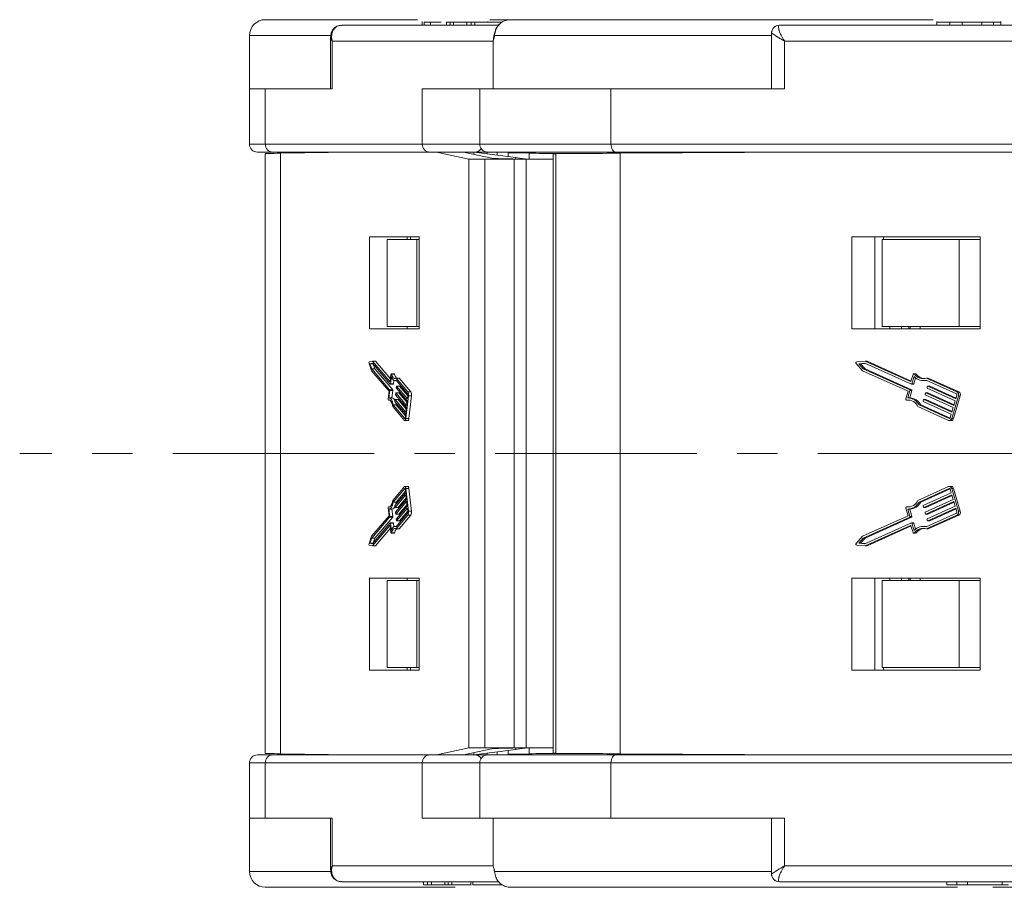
# Model space of a CAD drawing. Header units: millimetres. Extents: x 2517 to 3439, y -761 to -109.
# Tile 3 of 49: x 2806 to 2869, y -588 to -533. Entities that reach past the tile are written whole.
import ezdxf

# ---------------------------------------------------------------- set-up
doc = ezdxf.new("R2010")
doc.units = ezdxf.units.MM
doc.linetypes.add('CENTERX2', pattern=[20.32, 12.7, -2.54, 2.54, -2.54])

msp = doc.modelspace()

# ---------------------------------------------------------------- linework, layer by layer
at = {"color": 7, "linetype": 'Continuous', "lineweight": 15}
for p, q in [((2821.972, -533.421), (2831.553, -533.421)), ((2836.114, -533.421), (2837.394, -533.421)), ((2837.394, -533.421), (2837.389, -533.421)), ((2837.394, -533.421), (2864.039, -533.421)), ((2826.788, -533.771), (2836.668, -533.771)), ((2831.856, -533.546), (2831.856, -533.771)), ((2831.972, -533.571), (2831.972, -533.771)), ((2832.385, -533.571), (2832.385, -533.771)), ((2833.38, -533.571), (2833.38, -533.771)), ((2833.62, -533.571), (2833.38, -533.571)), ((2833.62, -533.571), (2833.62, -533.771)), ((2833.828, -533.571), (2833.62, -533.571)), ((2833.828, -533.571), (2833.828, -533.771)), ((2834.677, -533.571), (2833.828, -533.571)), ((2834.677, -533.571), (2834.677, -533.771)), ((2834.933, -533.571), (2834.677, -533.571)), ((2834.933, -533.571), (2834.933, -533.771)), ((2835.173, -533.571), (2834.933, -533.571)), ((2835.173, -533.571), (2835.173, -533.771)), ((2836.92, -533.571), (2835.173, -533.571)), ((2835.985, -533.571), (2835.985, -533.546)), ((2854.357, -533.771), (2854.365, -533.771)), ((2854.365, -533.771), (2881.313, -533.771)), ((2864.279, -533.546), (2864.279, -533.771)), ((2865.096, -533.571), (2865.096, -533.771)), ((2865.871, -533.571), (2865.871, -533.771)), ((2867.105, -533.571), (2867.105, -533.771)), ((2867.846, -533.571), (2867.846, -533.771)), ((2868.316, -533.771), (2868.316, -533.546)), ((2820.972, -534.421), (2820.972, -537.771)), ((2826.058, -534.421), (2820.972, -534.421)), ((2826.087, -534.511), (2826.087, -537.771)), ((2853.857, -534.421), (2836.406, -534.421)), ((2853.857, -534.271), (2853.857, -537.771)), ((2853.857, -534.271), (2853.867, -534.271)), ((2826.187, -534.771), (2826.187, -537.771)), ((2836.332, -534.771), (2826.187, -534.771)), ((2836.332, -534.771), (2836.332, -537.771)), ((2854.684, -534.771), (2854.684, -537.771)), ((2881.008, -534.771), (2854.684, -534.771)), ((2820.973, -537.771), (2820.972, -537.771)), ((2820.973, -537.771), (2820.973, -541.271)), ((2820.973, -537.771), (2821.972, -537.771)), ((2821.972, -537.771), (2826.187, -537.771)), ((2821.972, -537.771), (2821.972, -541.271)), ((2831.862, -541.271), (2831.862, -537.771)), ((2836.332, -537.771), (2831.862, -537.771)), ((2835.478, -537.771), (2835.478, -541.271)), ((2836.332, -537.771), (2843.749, -537.771)), ((2843.749, -537.771), (2854.684, -537.771)), ((2843.749, -537.771), (2843.749, -541.271)), ((2820.973, -541.271), (2821.972, -541.271)), ((2821.972, -541.271), (2831.862, -541.271)), ((2831.862, -541.271), (2835.478, -541.271)), ((2835.478, -541.271), (2843.749, -541.271)), ((2843.749, -541.271), (2869.411, -541.271)), ((2822.447, -541.771), (2821.473, -541.771)), ((2821.959, -541.869), (2821.959, -560.771)), ((2821.959, -541.869), (2821.959, -560.771)), ((2832.337, -541.771), (2822.447, -541.771)), ((2827.449, -541.771), (2822.923, -541.841)), ((2822.923, -560.771), (2822.923, -541.841)), ((2827.273, -541.774), (2827.285, -541.771)), ((2835.169, -541.771), (2832.337, -541.771)), ((2834.798, -542.221), (2832.755, -541.771)), ((2834.466, -541.771), (2836.128, -542.138)), ((2837.763, -542.115), (2835.103, -541.771)), ((2835.103, -541.771), (2835.103, -541.912)), ((2835.978, -541.771), (2835.169, -541.771)), ((2835.938, -541.879), (2835.938, -541.771)), ((2844.042, -541.771), (2835.978, -541.771)), ((2836.576, -541.962), (2836.576, -541.771)), ((2837.264, -542.051), (2837.264, -541.771)), ((2838.585, -541.841), (2837.264, -541.82)), ((2837.763, -542.115), (2837.763, -542.207)), ((2838.585, -542.221), (2838.585, -541.841)), ((2840.103, -541.871), (2840.103, -560.771)), ((2840.266, -541.869), (2840.266, -560.771)), ((2869.704, -541.771), (2844.042, -541.771)), ((2856.08, -541.771), (2844.337, -541.841)), ((2844.337, -560.771), (2844.337, -541.841)), ((2855.476, -541.775), (2855.519, -541.771)), ((2834.798, -560.771), (2834.798, -542.221)), ((2834.798, -542.221), (2835.794, -542.221)), ((2835.794, -542.221), (2835.794, -560.771)), ((2837.642, -542.221), (2835.794, -542.221)), ((2836.926, -542.191), (2837.558, -542.202)), ((2837.642, -560.771), (2837.642, -542.221)), ((2838.399, -542.221), (2837.642, -542.221)), ((2838.399, -542.221), (2838.399, -560.771)), ((2838.41, -542.221), (2838.399, -542.221)), ((2838.41, -542.221), (2838.41, -560.771)), ((2840.103, -542.221), (2838.41, -542.221)), ((2831.663, -547.121), (2828.541, -547.121)), ((2828.541, -547.121), (2828.541, -552.921)), ((2829.641, -552.771), (2829.641, -547.271)), ((2831.514, -547.271), (2829.641, -547.271)), ((2830.916, -547.271), (2830.916, -547.121)), ((2831.125, -547.271), (2831.125, -547.121)), ((2831.514, -552.771), (2831.514, -547.271)), ((2831.663, -547.271), (2831.514, -547.271)), ((2831.663, -552.921), (2831.663, -547.121)), ((2867.015, -547.121), (2858.915, -547.121)), ((2858.915, -547.121), (2858.915, -552.921)), ((2860.381, -552.921), (2860.381, -547.121)), ((2860.828, -552.771), (2860.828, -547.271)), ((2865.688, -547.271), (2860.828, -547.271)), ((2860.921, -547.271), (2860.921, -547.121)), ((2865.688, -552.771), (2865.688, -547.271)), ((2867.015, -547.271), (2865.688, -547.271)), ((2867.015, -552.921), (2867.015, -547.121)), ((2828.541, -552.921), (2831.663, -552.921)), ((2831.514, -552.771), (2829.641, -552.771)), ((2830.916, -552.921), (2830.916, -552.771)), ((2831.663, -552.771), (2831.514, -552.771)), ((2858.915, -552.921), (2867.015, -552.921)), ((2865.688, -552.771), (2860.828, -552.771)), ((2861.325, -552.921), (2861.325, -552.771)), ((2862.054, -552.921), (2862.054, -552.771)), ((2862.507, -552.921), (2862.507, -552.771)), ((2862.602, -552.921), (2862.602, -552.771)), ((2863.226, -552.771), (2863.226, -552.921)), ((2867.015, -552.771), (2865.688, -552.771)), ((2828.505, -555.1), (2828.656, -555.555)), ((2828.725, -554.955), (2828.517, -554.99)), ((2828.719, -555.084), (2828.566, -555.109)), ((2828.566, -555.109), (2828.678, -555.444)), ((2828.566, -555.109), (2828.74, -555.109)), ((2829.846, -556.404), (2828.719, -555.084)), ((2829.823, -556.24), (2828.725, -554.955)), ((2828.725, -554.955), (2828.915, -554.955)), ((2828.766, -555.14), (2828.868, -555.444)), ((2829.854, -556.055), (2828.915, -554.955)), ((2859.196, -555.1), (2859.59, -555.555)), ((2859.767, -554.955), (2859.228, -554.99)), ((2859.751, -555.084), (2859.355, -555.109)), ((2859.355, -555.109), (2859.645, -555.444)), ((2859.355, -555.109), (2859.472, -555.109)), ((2859.766, -555.091), (2859.472, -555.109)), ((2859.472, -555.109), (2859.762, -555.444)), ((2862.677, -556.404), (2859.751, -555.084)), ((2862.616, -556.24), (2859.767, -554.955)), ((2859.767, -554.955), (2859.884, -554.955)), ((2862.654, -556.205), (2859.884, -554.955)), ((2828.656, -555.555), (2829.764, -556.851)), ((2828.678, -555.444), (2829.805, -556.764)), ((2828.678, -555.444), (2828.868, -555.444)), ((2828.868, -555.444), (2829.995, -556.764)), ((2829.885, -555.787), (2829.836, -556.221)), ((2830.094, -555.745), (2829.904, -555.745)), ((2829.918, -555.765), (2830.108, -555.765)), ((2859.59, -555.555), (2862.463, -556.851)), ((2859.645, -555.444), (2862.571, -556.764)), ((2859.645, -555.444), (2859.762, -555.444)), ((2859.762, -555.444), (2862.688, -556.764)), ((2862.777, -555.787), (2862.649, -556.221)), ((2862.943, -555.745), (2862.826, -555.745)), ((2862.863, -555.765), (2862.98, -555.765)), ((2829.823, -556.24), (2829.83, -556.24)), ((2829.85, -556.406), (2830.04, -556.406)), ((2829.912, -555.921), (2829.859, -556.385)), ((2829.859, -556.385), (2830.049, -556.385)), ((2830.075, -556.163), (2830.049, -556.385)), ((2830.13, -556.177), (2830.233, -556.177)), ((2830.939, -557.002), (2830.208, -556.147)), ((2830.952, -556.883), (2830.21, -556.014)), ((2830.21, -556.014), (2830.4, -556.014)), ((2831.142, -556.883), (2830.4, -556.014)), ((2862.616, -556.24), (2862.633, -556.24)), ((2862.686, -556.406), (2862.804, -556.406)), ((2862.848, -555.921), (2862.711, -556.385)), ((2862.711, -556.385), (2862.828, -556.385)), ((2862.94, -556.006), (2862.828, -556.385)), ((2863.412, -556.177), (2863.529, -556.177)), ((2865.511, -557.002), (2863.615, -556.147)), ((2865.547, -556.883), (2863.62, -556.014)), ((2863.62, -556.014), (2863.738, -556.014)), ((2865.664, -556.883), (2863.738, -556.014)), ((2829.764, -556.851), (2829.711, -557.315)), ((2829.811, -556.805), (2829.759, -557.268)), ((2829.805, -556.764), (2829.995, -556.764)), ((2829.811, -556.805), (2830.001, -556.805)), ((2830.001, -556.805), (2829.949, -557.268)), ((2830.177, -557.029), (2830.184, -556.969)), ((2830.383, -556.948), (2830.193, -556.948)), ((2830.197, -556.95), (2830.875, -557.744)), ((2830.197, -556.95), (2830.387, -556.95)), ((2830.225, -556.609), (2830.232, -556.549)), ((2830.909, -557.444), (2830.231, -556.65)), ((2830.431, -556.528), (2830.241, -556.528)), ((2830.245, -556.53), (2830.923, -557.324)), ((2830.245, -556.53), (2830.435, -556.53)), ((2830.387, -556.95), (2830.898, -557.548)), ((2830.435, -556.53), (2830.945, -557.128)), ((2830.952, -556.883), (2831.142, -556.883)), ((2862.463, -556.851), (2862.325, -557.315)), ((2862.586, -556.805), (2862.449, -557.268)), ((2862.704, -556.805), (2862.566, -557.268)), ((2862.571, -556.764), (2862.688, -556.764)), ((2862.586, -556.805), (2862.704, -556.805)), ((2863.535, -557.029), (2863.553, -556.969)), ((2863.695, -556.948), (2863.577, -556.948)), ((2863.586, -556.95), (2865.347, -557.744)), ((2863.586, -556.95), (2863.703, -556.95)), ((2863.659, -556.609), (2863.677, -556.549)), ((2865.435, -557.444), (2863.675, -556.65)), ((2863.819, -556.528), (2863.701, -556.528)), ((2863.703, -556.95), (2865.36, -557.697)), ((2863.71, -556.53), (2865.471, -557.324)), ((2863.71, -556.53), (2863.828, -556.53)), ((2863.828, -556.53), (2865.485, -557.278)), ((2865.547, -556.883), (2865.664, -556.883)), ((2829.73, -557.4), (2829.789, -557.4)), ((2829.731, -557.4), (2829.788, -557.4)), ((2829.759, -557.268), (2829.949, -557.268)), ((2830.129, -557.449), (2830.136, -557.389)), ((2830.814, -558.284), (2830.135, -557.489)), ((2830.335, -557.368), (2830.145, -557.368)), ((2830.149, -557.37), (2830.827, -558.164)), ((2830.149, -557.37), (2830.339, -557.37)), ((2830.862, -557.864), (2830.183, -557.07)), ((2830.339, -557.37), (2830.85, -557.967)), ((2830.824, -558.567), (2830.988, -557.128)), ((2830.875, -557.744), (2830.909, -557.444)), ((2830.923, -557.324), (2830.95, -557.084)), ((2830.988, -557.128), (2831.178, -557.128)), ((2831.014, -558.567), (2831.178, -557.128)), ((2862.374, -557.4), (2862.491, -557.4)), ((2862.379, -557.4), (2862.496, -557.4)), ((2862.449, -557.268), (2862.566, -557.268)), ((2862.491, -557.4), (2862.496, -557.4)), ((2863.411, -557.449), (2863.429, -557.389)), ((2865.187, -558.284), (2863.426, -557.489)), ((2863.57, -557.368), (2863.453, -557.368)), ((2863.462, -557.37), (2865.222, -558.164)), ((2863.462, -557.37), (2863.579, -557.37)), ((2865.311, -557.864), (2863.551, -557.07)), ((2863.579, -557.37), (2865.236, -558.117)), ((2865.213, -558.567), (2865.639, -557.128)), ((2865.33, -558.567), (2865.756, -557.128)), ((2865.347, -557.744), (2865.435, -557.444)), ((2865.471, -557.324), (2865.542, -557.084)), ((2865.639, -557.128), (2865.756, -557.128)), ((2830.005, -557.813), (2830.747, -558.681)), ((2830.03, -557.706), (2830.761, -558.562)), ((2830.03, -557.706), (2830.22, -557.706)), ((2830.22, -557.706), (2830.802, -558.387)), ((2830.786, -558.523), (2830.814, -558.284)), ((2830.827, -558.164), (2830.862, -557.864)), ((2863.088, -557.813), (2865.014, -558.681)), ((2863.154, -557.706), (2865.05, -558.562)), ((2863.154, -557.706), (2863.271, -557.706)), ((2863.271, -557.706), (2865.111, -558.536)), ((2865.116, -558.523), (2865.187, -558.284)), ((2865.222, -558.164), (2865.311, -557.864)), ((2830.761, -558.562), (2830.774, -558.562)), ((2830.768, -558.693), (2830.958, -558.693)), ((2830.824, -558.567), (2831.014, -558.567)), ((2865.05, -558.562), (2865.085, -558.562)), ((2865.067, -558.693), (2865.185, -558.693)), ((2865.213, -558.567), (2865.33, -558.567)), ((2821.959, -560.771), (2821.959, -579.674)), ((2821.959, -560.771), (2821.959, -579.674)), ((2822.923, -579.701), (2822.923, -560.771)), ((2834.798, -579.321), (2834.798, -560.771)), ((2835.794, -560.771), (2835.794, -579.321)), ((2837.642, -579.321), (2837.642, -560.771)), ((2838.399, -560.771), (2838.399, -579.321)), ((2838.41, -560.771), (2838.41, -579.321)), ((2840.103, -560.771), (2840.103, -579.672)), ((2840.266, -560.771), (2840.266, -579.674)), ((2844.337, -579.701), (2844.337, -560.771)), ((2830.747, -562.861), (2830.005, -563.73)), ((2830.761, -562.981), (2830.03, -563.837)), ((2830.802, -563.156), (2830.22, -563.837)), ((2830.761, -562.981), (2830.774, -562.981)), ((2830.958, -562.85), (2830.768, -562.85)), ((2830.814, -563.259), (2830.786, -563.019)), ((2830.988, -564.415), (2830.824, -562.976)), ((2830.824, -562.976), (2831.014, -562.976)), ((2831.178, -564.415), (2831.014, -562.976)), ((2865.014, -562.861), (2863.088, -563.73)), ((2865.05, -562.981), (2863.154, -563.837)), ((2865.111, -563.007), (2863.271, -563.837)), ((2865.05, -562.981), (2865.085, -562.981)), ((2865.185, -562.85), (2865.067, -562.85)), ((2865.187, -563.259), (2865.116, -563.019)), ((2865.639, -564.415), (2865.213, -562.976)), ((2865.213, -562.976), (2865.33, -562.976)), ((2865.756, -564.415), (2865.33, -562.976)), ((2830.03, -563.837), (2830.22, -563.837)), ((2830.135, -564.053), (2830.814, -563.259)), ((2830.827, -563.379), (2830.149, -564.173)), ((2830.183, -564.473), (2830.862, -563.679)), ((2830.875, -563.799), (2830.197, -564.593)), ((2830.85, -563.575), (2830.339, -564.173)), ((2830.862, -563.679), (2830.827, -563.379)), ((2830.909, -564.099), (2830.875, -563.799)), ((2863.154, -563.837), (2863.271, -563.837)), ((2863.426, -564.053), (2865.187, -563.259)), ((2865.222, -563.379), (2863.462, -564.173)), ((2863.551, -564.473), (2865.311, -563.679)), ((2865.236, -563.426), (2863.579, -564.173)), ((2865.347, -563.799), (2863.586, -564.593)), ((2865.36, -563.846), (2863.703, -564.593)), ((2865.311, -563.679), (2865.222, -563.379)), ((2865.435, -564.099), (2865.347, -563.799)), ((2829.711, -564.228), (2829.764, -564.692)), ((2829.789, -564.142), (2829.73, -564.142)), ((2829.731, -564.143), (2829.788, -564.143)), ((2829.759, -564.275), (2829.811, -564.738)), ((2829.759, -564.275), (2829.949, -564.275)), ((2829.949, -564.275), (2830.001, -564.738)), ((2830.136, -564.154), (2830.129, -564.094)), ((2830.145, -564.175), (2830.335, -564.175)), ((2830.149, -564.173), (2830.339, -564.173)), ((2830.231, -564.893), (2830.909, -564.099)), ((2830.923, -564.219), (2830.245, -565.013)), ((2830.898, -563.995), (2830.387, -564.593)), ((2830.945, -564.415), (2830.435, -565.013)), ((2830.95, -564.458), (2830.923, -564.219)), ((2830.988, -564.415), (2831.178, -564.415)), ((2862.325, -564.228), (2862.463, -564.692)), ((2862.491, -564.142), (2862.374, -564.142)), ((2862.379, -564.143), (2862.496, -564.143)), ((2862.449, -564.275), (2862.586, -564.738)), ((2862.449, -564.275), (2862.566, -564.275)), ((2862.496, -564.143), (2862.491, -564.142)), ((2862.566, -564.275), (2862.704, -564.738)), ((2863.429, -564.154), (2863.411, -564.094)), ((2863.453, -564.175), (2863.57, -564.175)), ((2863.462, -564.173), (2863.579, -564.173)), ((2863.675, -564.893), (2865.435, -564.099)), ((2865.471, -564.219), (2863.71, -565.013)), ((2865.485, -564.265), (2863.828, -565.013)), ((2865.542, -564.458), (2865.471, -564.219)), ((2865.639, -564.415), (2865.756, -564.415)), ((2829.764, -564.692), (2828.656, -565.988)), ((2829.805, -564.779), (2828.678, -566.099)), ((2829.995, -564.779), (2828.868, -566.099)), ((2829.805, -564.779), (2829.995, -564.779)), ((2829.811, -564.738), (2830.001, -564.738)), ((2830.184, -564.574), (2830.177, -564.514)), ((2830.193, -564.595), (2830.383, -564.595)), ((2830.197, -564.593), (2830.387, -564.593)), ((2830.208, -565.396), (2830.939, -564.54)), ((2830.21, -565.529), (2830.952, -564.66)), ((2830.232, -564.994), (2830.225, -564.934)), ((2830.241, -565.015), (2830.431, -565.015)), ((2830.245, -565.013), (2830.435, -565.013)), ((2830.4, -565.529), (2831.142, -564.66)), ((2830.952, -564.66), (2831.142, -564.66)), ((2862.463, -564.692), (2859.59, -565.988)), ((2862.571, -564.779), (2859.645, -566.099)), ((2862.688, -564.779), (2859.762, -566.099)), ((2862.571, -564.779), (2862.688, -564.779)), ((2862.586, -564.738), (2862.704, -564.738)), ((2863.553, -564.574), (2863.535, -564.514)), ((2863.577, -564.595), (2863.695, -564.595)), ((2863.586, -564.593), (2863.703, -564.593)), ((2863.615, -565.396), (2865.511, -564.54)), ((2863.62, -565.529), (2865.547, -564.66)), ((2863.677, -564.994), (2863.659, -564.934)), ((2863.701, -565.015), (2863.819, -565.015)), ((2863.71, -565.013), (2863.828, -565.013)), ((2863.738, -565.529), (2865.664, -564.66)), ((2865.547, -564.66), (2865.664, -564.66)), ((2828.719, -566.459), (2829.846, -565.139)), ((2828.725, -566.588), (2829.823, -565.303)), ((2828.915, -566.588), (2829.854, -565.488)), ((2829.823, -565.303), (2829.83, -565.303)), ((2829.836, -565.322), (2829.885, -565.756)), ((2830.04, -565.137), (2829.85, -565.137)), ((2829.859, -565.158), (2829.912, -565.621)), ((2829.859, -565.158), (2830.049, -565.158)), ((2830.049, -565.158), (2830.075, -565.38)), ((2830.233, -565.366), (2830.13, -565.366)), ((2830.21, -565.529), (2830.4, -565.529)), ((2859.751, -566.459), (2862.677, -565.139)), ((2859.767, -566.588), (2862.616, -565.303)), ((2859.884, -566.588), (2862.654, -565.338)), ((2862.616, -565.303), (2862.633, -565.303)), ((2862.649, -565.322), (2862.777, -565.756)), ((2862.804, -565.137), (2862.686, -565.137)), ((2862.711, -565.158), (2862.848, -565.621)), ((2862.711, -565.158), (2862.828, -565.158)), ((2862.828, -565.158), (2862.94, -565.537)), ((2863.529, -565.366), (2863.412, -565.366)), ((2863.62, -565.529), (2863.738, -565.529)), ((2828.656, -565.988), (2828.505, -566.443)), ((2828.678, -566.099), (2828.566, -566.434)), ((2828.678, -566.099), (2828.868, -566.099)), ((2828.868, -566.099), (2828.766, -566.403)), ((2829.904, -565.797), (2830.094, -565.797)), ((2829.918, -565.778), (2830.108, -565.778)), ((2859.59, -565.988), (2859.196, -566.443)), ((2859.645, -566.099), (2859.355, -566.434)), ((2859.762, -566.099), (2859.472, -566.434)), ((2859.645, -566.099), (2859.762, -566.099)), ((2862.826, -565.797), (2862.943, -565.797)), ((2862.863, -565.778), (2862.98, -565.778)), ((2828.517, -566.553), (2828.725, -566.588)), ((2828.566, -566.434), (2828.719, -566.459)), ((2828.566, -566.434), (2828.74, -566.434)), ((2828.725, -566.588), (2828.915, -566.588)), ((2859.228, -566.553), (2859.767, -566.588)), ((2859.355, -566.434), (2859.751, -566.459)), ((2859.355, -566.434), (2859.472, -566.434)), ((2859.472, -566.434), (2859.766, -566.452)), ((2859.767, -566.588), (2859.884, -566.588)), ((2828.541, -568.621), (2828.541, -574.421)), ((2831.663, -568.621), (2828.541, -568.621)), ((2829.641, -568.771), (2829.641, -574.271)), ((2831.514, -568.771), (2829.641, -568.771)), ((2830.916, -568.771), (2830.916, -568.621)), ((2831.514, -568.771), (2831.514, -574.271)), ((2831.663, -568.771), (2831.514, -568.771)), ((2831.663, -574.421), (2831.663, -568.621)), ((2858.915, -568.621), (2858.915, -574.421)), ((2867.015, -568.621), (2858.915, -568.621)), ((2860.381, -574.421), (2860.381, -568.621)), ((2860.828, -568.771), (2860.828, -574.271)), ((2865.688, -568.771), (2860.828, -568.771)), ((2861.325, -568.771), (2861.325, -568.621)), ((2862.054, -568.771), (2862.054, -568.621)), ((2862.507, -568.771), (2862.507, -568.621)), ((2862.602, -568.771), (2862.602, -568.621)), ((2863.226, -568.621), (2863.226, -568.771)), ((2865.688, -568.771), (2865.688, -574.271)), ((2867.015, -568.771), (2865.688, -568.771)), ((2867.015, -574.421), (2867.015, -568.621)), ((2831.514, -574.271), (2829.641, -574.271)), ((2830.916, -574.421), (2830.916, -574.271)), ((2831.125, -574.271), (2831.125, -574.421)), ((2831.663, -574.271), (2831.514, -574.271)), ((2865.688, -574.271), (2860.828, -574.271)), ((2860.921, -574.271), (2860.921, -574.421)), ((2867.015, -574.271), (2865.688, -574.271)), ((2828.541, -574.421), (2831.663, -574.421)), ((2858.915, -574.421), (2867.015, -574.421)), ((2832.755, -579.771), (2834.798, -579.321)), ((2835.794, -579.321), (2834.798, -579.321)), ((2835.794, -579.321), (2837.642, -579.321)), ((2837.558, -579.34), (2836.926, -579.352)), ((2837.642, -579.321), (2838.399, -579.321)), ((2837.763, -579.428), (2837.763, -579.336)), ((2838.399, -579.321), (2838.41, -579.321)), ((2838.41, -579.321), (2840.103, -579.321)), ((2838.585, -579.701), (2838.585, -579.321)), ((2822.447, -579.771), (2821.473, -579.771)), ((2832.337, -579.771), (2822.447, -579.771)), ((2822.923, -579.701), (2827.449, -579.771)), ((2827.285, -579.771), (2827.273, -579.769)), ((2835.169, -579.771), (2832.337, -579.771)), ((2836.128, -579.405), (2834.466, -579.771)), ((2835.103, -579.771), (2837.763, -579.428)), ((2835.103, -579.631), (2835.103, -579.771)), ((2835.938, -579.771), (2835.169, -579.771)), ((2835.938, -579.664), (2835.938, -579.771)), ((2844.042, -579.771), (2835.978, -579.771)), ((2836.576, -579.771), (2836.576, -579.581)), ((2837.264, -579.771), (2837.264, -579.492)), ((2837.264, -579.722), (2838.585, -579.701)), ((2869.704, -579.771), (2844.042, -579.771)), ((2844.337, -579.701), (2856.08, -579.771)), ((2855.519, -579.771), (2855.476, -579.768)), ((2820.973, -580.271), (2820.973, -583.771)), ((2820.973, -580.271), (2821.972, -580.271)), ((2821.972, -580.271), (2831.862, -580.271)), ((2821.972, -583.771), (2821.972, -580.271)), ((2831.862, -580.271), (2831.862, -583.771)), ((2831.862, -580.271), (2835.478, -580.271)), ((2835.478, -580.271), (2835.478, -583.771)), ((2835.478, -580.271), (2843.749, -580.271)), ((2843.749, -580.271), (2869.411, -580.271)), ((2843.749, -583.771), (2843.749, -580.271)), ((2820.972, -583.771), (2820.972, -587.121)), ((2820.973, -583.771), (2820.972, -583.771)), ((2820.973, -583.771), (2821.972, -583.771)), ((2821.972, -583.771), (2826.187, -583.771)), ((2826.087, -583.771), (2826.087, -587.028)), ((2826.187, -586.771), (2826.187, -583.771)), ((2836.332, -583.771), (2831.862, -583.771)), ((2836.332, -586.771), (2836.332, -583.771)), ((2839.254, -583.771), (2836.332, -583.771)), ((2839.254, -583.771), (2843.749, -583.771)), ((2843.749, -583.771), (2854.684, -583.771)), ((2853.857, -583.771), (2853.857, -587.271)), ((2854.684, -586.771), (2854.684, -583.771)), ((2836.332, -586.771), (2826.187, -586.771)), ((2881.008, -586.771), (2854.684, -586.771)), ((2826.06, -587.121), (2820.972, -587.121)), ((2853.857, -587.121), (2836.406, -587.121)), ((2853.857, -587.271), (2853.867, -587.271)), ((2826.788, -587.771), (2836.686, -587.771)), ((2831.939, -587.971), (2831.939, -587.771)), ((2831.939, -587.971), (2832.18, -587.971)), ((2832.18, -587.971), (2832.18, -587.771)), ((2832.18, -587.971), (2832.436, -587.971)), ((2832.436, -587.971), (2832.436, -587.771)), ((2832.436, -587.971), (2833.284, -587.971)), ((2833.284, -587.971), (2833.284, -587.771)), ((2833.284, -587.971), (2833.492, -587.971)), ((2833.492, -587.971), (2833.492, -587.771)), ((2833.492, -587.971), (2833.732, -587.971)), ((2833.732, -587.971), (2833.732, -587.771)), ((2833.732, -587.971), (2834.867, -587.971)), ((2834.922, -587.771), (2834.922, -587.996)), ((2835.043, -587.971), (2835.043, -587.771)), ((2835.709, -587.996), (2835.709, -587.971)), ((2854.357, -587.771), (2854.365, -587.771)), ((2854.365, -587.771), (2881.312, -587.771)), ((2864.914, -587.971), (2864.914, -587.771)), ((2864.914, -587.971), (2865.537, -587.971)), ((2865.537, -587.971), (2865.537, -587.771)), ((2865.537, -587.971), (2866.202, -587.971)), ((2866.202, -587.971), (2866.202, -587.771)), ((2866.202, -587.971), (2868.403, -587.971)), ((2867.441, -587.996), (2867.441, -587.971)), ((2868.403, -587.971), (2868.403, -587.771)), ((2868.403, -587.971), (2868.794, -587.971)), ((2821.972, -588.121), (2833.939, -588.121)), ((2837.394, -588.121), (2837.389, -588.121)), ((2837.394, -588.121), (2865.58, -588.121)), ((2858.966, -588.121), (2858.961, -588.121)), ((2866.102, -588.121), (2866.099, -588.121)), ((2867.815, -588.121), (2872.118, -588.121))]:
    msp.add_line(p, q, dxfattribs=at)
at = {"color": 1, "linetype": 'CENTERX2', "lineweight": 13}
msp.add_line((3357.158, -560.771), (2806.496, -560.771), dxfattribs=at)
at = {"color": 7, "linetype": 'Continuous', "lineweight": 15, "flags": 128}
for points in [[(2844.042, -541.771), (2843.985, -541.762), (2843.93, -541.733), (2843.879, -541.687), (2843.835, -541.625), (2843.798, -541.549), (2843.771, -541.463), (2843.754, -541.369), (2843.749, -541.271)], [(2829.918, -555.765), (2829.914, -555.755), (2829.909, -555.748), (2829.904, -555.745), (2829.9, -555.747), (2829.895, -555.752), (2829.891, -555.761), (2829.887, -555.773), (2829.885, -555.787)], [(2830.21, -556.014), (2830.171, -556.04), (2830.132, -556.049), (2830.092, -556.042), (2830.053, -556.017), (2830.016, -555.977), (2829.98, -555.92), (2829.947, -555.849), (2829.918, -555.765)], [(2830.108, -555.765), (2830.104, -555.755), (2830.099, -555.748), (2830.095, -555.745), (2830.094, -555.745)], [(2829.836, -556.221), (2829.835, -556.227), (2829.833, -556.232), (2829.832, -556.236), (2829.83, -556.239), (2829.829, -556.241), (2829.827, -556.242), (2829.825, -556.242), (2829.823, -556.24)], [(2829.859, -556.385), (2829.858, -556.391), (2829.857, -556.396), (2829.856, -556.4), (2829.854, -556.403), (2829.852, -556.405), (2829.85, -556.406), (2829.848, -556.406), (2829.846, -556.404)], [(2830.208, -556.147), (2830.169, -556.169), (2830.13, -556.177), (2830.09, -556.17), (2830.052, -556.148), (2830.014, -556.111), (2829.978, -556.061), (2829.944, -555.997), (2829.912, -555.921)], [(2830.049, -556.385), (2830.048, -556.391), (2830.047, -556.396), (2830.046, -556.4), (2830.044, -556.403), (2830.042, -556.405), (2830.04, -556.406), (2830.04, -556.406)], [(2830.184, -556.969), (2830.185, -556.963), (2830.186, -556.958), (2830.187, -556.954), (2830.189, -556.951), (2830.191, -556.949), (2830.193, -556.948), (2830.195, -556.948), (2830.197, -556.95)], [(2830.232, -556.549), (2830.233, -556.543), (2830.234, -556.538), (2830.235, -556.534), (2830.237, -556.531), (2830.239, -556.529), (2830.241, -556.528), (2830.243, -556.529), (2830.245, -556.53)], [(2830.383, -556.948), (2830.385, -556.948), (2830.387, -556.95)], [(2830.431, -556.528), (2830.433, -556.529), (2830.435, -556.53)], [(2863.695, -556.948), (2863.698, -556.948), (2863.703, -556.95)], [(2863.819, -556.528), (2863.823, -556.529), (2863.828, -556.53)], [(2829.711, -557.315), (2829.71, -557.33), (2829.71, -557.346), (2829.711, -557.362), (2829.714, -557.376), (2829.717, -557.387), (2829.722, -557.395), (2829.726, -557.4), (2829.731, -557.4)], [(2829.731, -557.4), (2829.771, -557.397), (2829.81, -557.41), (2829.849, -557.44), (2829.886, -557.486), (2829.92, -557.548), (2829.952, -557.624), (2829.98, -557.713), (2830.005, -557.813)], [(2829.759, -557.268), (2829.798, -557.275), (2829.837, -557.297), (2829.874, -557.333), (2829.911, -557.383), (2829.945, -557.447), (2829.976, -557.522), (2830.005, -557.609), (2830.03, -557.706)], [(2830.136, -557.389), (2830.137, -557.383), (2830.138, -557.378), (2830.14, -557.374), (2830.141, -557.371), (2830.143, -557.369), (2830.145, -557.368), (2830.147, -557.368), (2830.149, -557.37)], [(2830.169, -557.529), (2830.195, -557.609), (2830.22, -557.706)], [(2830.335, -557.368), (2830.337, -557.368), (2830.339, -557.37)], [(2863.57, -557.368), (2863.574, -557.368), (2863.579, -557.37)], [(2830.747, -558.681), (2830.758, -558.691), (2830.77, -558.693), (2830.782, -558.688), (2830.793, -558.675), (2830.803, -558.656), (2830.812, -558.631), (2830.819, -558.601), (2830.824, -558.567)], [(2830.761, -558.562), (2830.765, -558.565), (2830.768, -558.565), (2830.772, -558.564), (2830.776, -558.559), (2830.779, -558.553), (2830.782, -558.545), (2830.785, -558.535), (2830.786, -558.523)], [(2830.958, -558.693), (2830.96, -558.693), (2830.972, -558.688), (2830.983, -558.675), (2830.993, -558.656), (2831.002, -558.631), (2831.009, -558.601), (2831.014, -558.567)], [(2830.824, -562.976), (2830.819, -562.942), (2830.812, -562.912), (2830.803, -562.887), (2830.793, -562.868), (2830.782, -562.855), (2830.77, -562.85), (2830.758, -562.852), (2830.747, -562.861)], [(2830.786, -563.019), (2830.785, -563.008), (2830.782, -562.998), (2830.779, -562.99), (2830.776, -562.983), (2830.772, -562.979), (2830.768, -562.977), (2830.765, -562.978), (2830.761, -562.981)], [(2831.014, -562.976), (2831.009, -562.942), (2831.002, -562.912), (2830.993, -562.887), (2830.983, -562.868), (2830.972, -562.855), (2830.96, -562.85), (2830.958, -562.85)], [(2830.005, -563.73), (2829.98, -563.83), (2829.952, -563.919), (2829.92, -563.995), (2829.886, -564.056), (2829.849, -564.103), (2829.81, -564.133), (2829.771, -564.146), (2829.731, -564.143)], [(2830.03, -563.837), (2830.005, -563.934), (2829.976, -564.021), (2829.945, -564.096), (2829.911, -564.16), (2829.874, -564.21), (2829.837, -564.246), (2829.798, -564.268), (2829.759, -564.275)], [(2830.22, -563.837), (2830.195, -563.934), (2830.169, -564.014)], [(2829.731, -564.143), (2829.726, -564.143), (2829.722, -564.148), (2829.717, -564.156), (2829.714, -564.167), (2829.711, -564.181), (2829.71, -564.196), (2829.71, -564.212), (2829.711, -564.228)], [(2830.149, -564.173), (2830.147, -564.175), (2830.145, -564.175), (2830.143, -564.174), (2830.141, -564.172), (2830.14, -564.169), (2830.138, -564.165), (2830.137, -564.16), (2830.136, -564.154)], [(2830.339, -564.173), (2830.337, -564.175), (2830.335, -564.175)], [(2863.579, -564.173), (2863.574, -564.175), (2863.57, -564.175)], [(2830.197, -564.593), (2830.195, -564.595), (2830.193, -564.595), (2830.191, -564.594), (2830.189, -564.592), (2830.187, -564.589), (2830.186, -564.585), (2830.185, -564.58), (2830.184, -564.574)], [(2830.245, -565.013), (2830.243, -565.014), (2830.241, -565.015), (2830.239, -565.014), (2830.237, -565.012), (2830.235, -565.009), (2830.234, -565.004), (2830.233, -564.999), (2830.232, -564.994)], [(2830.387, -564.593), (2830.385, -564.595), (2830.383, -564.595)], [(2830.435, -565.013), (2830.433, -565.014), (2830.431, -565.015)], [(2863.703, -564.593), (2863.698, -564.595), (2863.695, -564.595)], [(2863.828, -565.013), (2863.823, -565.014), (2863.819, -565.015)], [(2829.823, -565.303), (2829.825, -565.301), (2829.827, -565.301), (2829.829, -565.302), (2829.83, -565.304), (2829.832, -565.307), (2829.833, -565.311), (2829.835, -565.316), (2829.836, -565.322)], [(2829.846, -565.139), (2829.848, -565.137), (2829.85, -565.137), (2829.852, -565.138), (2829.854, -565.14), (2829.856, -565.143), (2829.857, -565.147), (2829.858, -565.152), (2829.859, -565.158)], [(2829.912, -565.621), (2829.944, -565.546), (2829.978, -565.482), (2830.014, -565.432), (2830.052, -565.395), (2830.09, -565.373), (2830.13, -565.366), (2830.169, -565.373), (2830.208, -565.396)], [(2829.918, -565.778), (2829.947, -565.694), (2829.98, -565.623), (2830.016, -565.566), (2830.053, -565.526), (2830.092, -565.501), (2830.132, -565.494), (2830.171, -565.503), (2830.21, -565.529)], [(2830.04, -565.137), (2830.04, -565.137), (2830.042, -565.138), (2830.044, -565.14), (2830.046, -565.143), (2830.047, -565.147), (2830.048, -565.152), (2830.049, -565.158)], [(2829.885, -565.756), (2829.887, -565.77), (2829.891, -565.782), (2829.895, -565.791), (2829.9, -565.796), (2829.904, -565.797), (2829.909, -565.795), (2829.914, -565.788), (2829.918, -565.778)], [(2830.094, -565.797), (2830.095, -565.797), (2830.099, -565.795), (2830.104, -565.788), (2830.108, -565.778)], [(2844.042, -579.771), (2843.985, -579.781), (2843.93, -579.809), (2843.879, -579.856), (2843.835, -579.918), (2843.798, -579.994), (2843.771, -580.08), (2843.754, -580.174), (2843.749, -580.271)]]:
    msp.add_lwpolyline(points, dxfattribs=at)
at = {"color": 7, "linetype": 'Continuous', "lineweight": 15}
for centre, radius, start, end in [((2821.972, -534.421), 1, 90, 180), ((2854.357, -534.271), 0.5, 90, 180), ((2854.366, -534.27), 0.499, 90.15282, 180.15201), ((2837.382, -534.771), 1.05, 168.14549, 180.00642), ((2836.477, -534.374), 0.0848, 170.80133, 214.03119), ((2821.473, -541.271), 0.5, 180, 270), ((2822.46, -541.284), 0.488, 178.56974, 268.49449), ((2832.35, -541.284), 0.488, 178.56974, 268.49449), ((2835.978, -541.271), 0.5, 180, 270), ((2835.162, -541.307), 0.465, 270.81703, 328.885), ((2828.611, -555.056), 0.115, 144.63809, 202.34887), ((2859.245, -555.054), 0.0669, 104.10645, 222.9224), ((2830.658, -555.634), 0.565, 193.3277, 222.20028), ((2862.825, -555.795), 0.0482, 38.42544, 171.39782), ((2863.412, -555.37), 0.677, 215.6958, 287.888), ((2862.942, -555.792), 0.0469, 36.22932, 88.93113), ((2863.553, -555.336), 0.715, 216.79023, 263.39493), ((2862.624, -556.217), 0.0249, 249.83107, 349.8677), ((2862.686, -556.381), 0.0249, 249.83107, 349.8677), ((2862.802, -556.38), 0.0261, 272.92561, 348.68491), ((2863.413, -555.419), 0.756, 221.65939, 285.5393), ((2863.529, -555.467), 0.71, 270.01046, 280.28912), ((2829.747, -556.793), 0.0656, 349.87201, 26.63935), ((2829.937, -556.793), 0.0656, 349.87201, 26.63935), ((2830.242, -557.04), 0.0656, 169.87201, 206.63935), ((2830.29, -556.621), 0.0656, 169.87201, 206.63935), ((2830.821, -557.061), 0.131, 349.87201, 26.63935), ((2830.601, -557.059), 0.393, 349.87201, 26.63935), ((2830.791, -557.059), 0.393, 349.87201, 26.63935), ((2862.554, -556.794), 0.0343, 340.96627, 60.29555), ((2862.671, -556.794), 0.0343, 340.96627, 60.29555), ((2863.568, -557.04), 0.0343, 160.96627, 240.29555), ((2863.578, -556.973), 0.0249, 69.83107, 169.8677), ((2863.692, -556.62), 0.0343, 160.96627, 240.29555), ((2863.702, -556.553), 0.0249, 69.83107, 169.8677), ((2865.477, -557.062), 0.0685, 340.96627, 60.29555), ((2865.445, -557.061), 0.206, 340.96627, 60.29555), ((2865.562, -557.061), 0.206, 340.96627, 60.29555), ((2829.889, -557.514), 0.253, 17.65749, 76.42577), ((2830.194, -557.46), 0.0656, 169.87201, 206.63935), ((2862.382, -557.339), 0.0616, 157.14119, 266.93025), ((2862.431, -558.126), 0.728, 25.50812, 94.13361), ((2862.42, -558.101), 0.833, 28.25397, 88.00005), ((2862.537, -558.101), 0.833, 28.25397, 88.00005), ((2863.443, -557.46), 0.0343, 160.96627, 240.29555), ((2863.453, -557.393), 0.0249, 69.83107, 169.8677), ((2865.066, -558.541), 0.15, 249.83107, 349.8677), ((2865.067, -558.515), 0.0499, 249.83107, 349.8677), ((2865.173, -558.532), 0.162, 274.24061, 347.3699), ((2865.066, -563.002), 0.15, 10.1323, 110.16893), ((2865.067, -563.028), 0.0499, 10.1323, 110.16893), ((2865.177, -563.006), 0.157, 11.31509, 87.07439), ((2862.431, -563.417), 0.728, 265.86639, 334.49188), ((2862.42, -563.442), 0.833, 271.99995, 331.74603), ((2862.537, -563.442), 0.833, 271.99995, 331.74603), ((2829.898, -564.038), 0.242, 282.00103, 343.91571), ((2830.194, -564.083), 0.0656, 153.36065, 190.12799), ((2830.242, -564.502), 0.0656, 153.36065, 190.12799), ((2830.821, -564.482), 0.131, 333.36065, 10.12799), ((2830.601, -564.484), 0.393, 333.36065, 10.12799), ((2830.791, -564.484), 0.393, 333.36065, 10.12799), ((2862.382, -564.204), 0.0616, 93.06975, 202.85881), ((2863.443, -564.083), 0.0343, 119.70445, 199.03373), ((2863.453, -564.15), 0.0249, 190.1323, 290.16893), ((2863.568, -564.503), 0.0343, 119.70445, 199.03373), ((2865.477, -564.481), 0.0685, 299.70445, 19.03373), ((2865.445, -564.482), 0.206, 299.70445, 19.03373), ((2865.562, -564.482), 0.206, 299.70445, 19.03373), ((2829.747, -564.75), 0.0656, 333.36065, 10.12799), ((2829.937, -564.75), 0.0656, 333.36065, 10.12799), ((2830.29, -564.922), 0.0656, 153.36065, 190.12799), ((2862.554, -564.749), 0.0343, 299.70445, 19.03373), ((2862.671, -564.749), 0.0343, 299.70445, 19.03373), ((2863.578, -564.57), 0.0249, 190.1323, 290.16893), ((2863.692, -564.923), 0.0343, 119.70445, 199.03373), ((2863.702, -564.989), 0.0249, 190.1323, 290.16893), ((2830.658, -565.909), 0.565, 137.79972, 166.6723), ((2862.624, -565.326), 0.0249, 10.1323, 110.16893), ((2862.686, -565.162), 0.0249, 10.1323, 110.16893), ((2862.802, -565.164), 0.0269, 12.6301, 85.75939), ((2863.413, -566.124), 0.756, 74.4607, 138.34061), ((2863.412, -566.173), 0.677, 72.112, 144.3042), ((2863.553, -566.206), 0.715, 96.60507, 143.20977), ((2863.529, -566.076), 0.71, 79.71088, 89.98954), ((2862.825, -565.748), 0.0482, 188.60218, 321.57456), ((2862.942, -565.751), 0.0469, 271.06887, 323.77068), ((2828.611, -566.487), 0.115, 157.65113, 215.36191), ((2859.245, -566.488), 0.0669, 137.0776, 255.89355), ((2821.473, -580.271), 0.5, 90, 180), ((2822.46, -580.259), 0.488, 91.50551, 181.43026), ((2832.35, -580.259), 0.488, 91.50551, 181.43026), ((2835.162, -580.236), 0.465, 31.115, 89.18297), ((2835.978, -580.271), 0.5, 90, 180), ((2821.972, -587.121), 1, 180, 270), ((2854.357, -587.271), 0.5, 180, 270), ((2854.366, -587.273), 0.499, 179.84799, 269.84718)]:
    msp.add_arc(centre, radius, start, end, dxfattribs=at)
for centre, major_axis, ratio, start_param, end_param in [((2841.352, -541.841), (19.398, 0.029), 0.00459, 2.824123, 3.118649), ((2836.888, -542.138), (0.8, -0.017), 0.065308, 3.460464, 4.760313), ((2837.389, -542.115), (1.2, -0.14), 0.037813, 0.4528, 1.257751), ((2855.349, -541.841), (17.598, -0.026), 0.004603, 3.450803, 3.732871), ((2840.903, -541.868), (0.8, 0.003), 0.002833, 2.491979, 3.141582), ((2855.713, -541.841), (19.398, 0.076), 0.002833, 2.197452, 2.491979), ((2837.679, -542.375), (2.6, -0.056), 0.065308, 1.349086, 1.618721), ((2836.888, -579.405), (0.8, 0.017), 0.065308, 1.522872, 2.822722), ((2837.679, -579.168), (2.6, 0.056), 0.065308, 4.664465, 4.934099), ((2837.389, -579.428), (1.2, 0.14), 0.037813, 5.025435, 5.830386), ((2841.352, -579.701), (19.398, -0.029), 0.00459, 3.164536, 3.459063), ((2855.349, -579.701), (17.598, 0.026), 0.004603, 2.550318, 2.832382), ((2840.903, -579.675), (0.8, -0.003), 0.002833, 3.141604, 3.791207), ((2855.713, -579.701), (19.398, -0.076), 0.002833, 3.791207, 4.085733)]:
    msp.add_ellipse(centre, major_axis=major_axis, ratio=ratio, start_param=start_param, end_param=end_param, dxfattribs=at)
for points, knots in [([(2837.389, -533.421), (2837.378, -533.422), (2837.26, -533.424), (2837.042, -533.481), (2836.838, -533.582), (2836.768, -533.67), (2836.767, -533.671)], [0, 0, 0, 0, 0.051693, 0.522355, 0.992934, 1, 1, 1, 1]), ([(2826.771, -533.782), (2826.75, -533.779), (2826.624, -533.763), (2826.41, -533.862), (2826.205, -534.058), (2826.097, -534.293), (2826.096, -534.444), (2826.095, -534.513)], [0, 0, 0, 0, 0.052427, 0.318119, 0.558563, 0.79739, 1, 1, 1, 1]), ([(2826.187, -534.771), (2826.186, -534.769), (2826.185, -534.767), (2826.184, -534.76), (2826.181, -534.751), (2826.177, -534.734), (2826.171, -534.708), (2826.165, -534.677), (2826.157, -534.625), (2826.147, -534.535), (2826.149, -534.347), (2826.196, -534.181), (2826.311, -533.979), (2826.475, -533.814), (2826.693, -533.784), (2826.788, -533.771)], [0, 0, 0, 0, 0.004076, 0.005312, 0.013833, 0.023499, 0.039938, 0.067959, 0.085914, 0.147188, 0.256834, 0.484715, 0.526697, 0.795371, 1, 1, 1, 1]), ([(2832.385, -533.571), (2832.288, -533.571), (2832.114, -533.571), (2832.016, -533.571), (2831.972, -533.571)], [0, 0, 0, 0, 0.559564, 1, 1, 1, 1]), ([(2833.057, -533.571), (2832.979, -533.571), (2832.717, -533.571), (2832.522, -533.571), (2832.385, -533.571)], [0, 0, 0, 0, 0.297586, 1, 1, 1, 1]), ([(2836.757, -533.679), (2836.741, -533.69), (2836.625, -533.767), (2836.499, -533.991), (2836.416, -534.227), (2836.397, -534.341), (2836.394, -534.361)], [0, 0, 0, 0, 0.074513, 0.528206, 0.919609, 1, 1, 1, 1]), ([(2836.767, -533.671), (2836.693, -533.751), (2836.548, -533.911), (2836.442, -534.188), (2836.416, -534.356), (2836.406, -534.421)], [0, 0, 0, 0, 0.38385, 0.76279, 1, 1, 1, 1]), ([(2854.684, -534.771), (2854.682, -534.769), (2854.68, -534.767), (2854.676, -534.76), (2854.669, -534.751), (2854.658, -534.734), (2854.64, -534.708), (2854.62, -534.677), (2854.587, -534.625), (2854.532, -534.535), (2854.431, -534.347), (2854.364, -534.181), (2854.307, -533.979), (2854.29, -533.814), (2854.342, -533.784), (2854.365, -533.771)], [0, 0, 0, 0, 0.004076, 0.005312, 0.013833, 0.023499, 0.039938, 0.067959, 0.085914, 0.147188, 0.256834, 0.484715, 0.526697, 0.795371, 1, 1, 1, 1]), ([(2865.096, -533.571), (2864.865, -533.571), (2864.407, -533.571), (2864.324, -533.571), (2864.283, -533.571)], [0, 0, 0, 0, 0.505377, 1, 1, 1, 1]), ([(2865.871, -533.571), (2865.717, -533.571), (2865.44, -533.571), (2865.202, -533.571), (2865.096, -533.571)], [0, 0, 0, 0, 0.5595644, 1, 1, 1, 1]), ([(2867.105, -533.571), (2866.884, -533.571), (2866.49, -533.571), (2866.06, -533.571), (2865.871, -533.571)], [0, 0, 0, 0, 0.559956, 1, 1, 1, 1]), ([(2867.846, -533.571), (2867.727, -533.571), (2867.515, -533.571), (2867.23, -533.571), (2867.105, -533.571)], [0, 0, 0, 0, 0.560171, 1, 1, 1, 1]), ([(2868.314, -533.571), (2868.315, -533.571), (2868.376, -533.571), (2868.196, -533.571), (2867.963, -533.571), (2867.846, -533.571)], [0, 0, 0, 0, 0.005422, 0.502019, 1, 1, 1, 1]), ([(2826.187, -534.771), (2826.186, -534.77), (2826.182, -534.765), (2826.171, -534.749), (2826.158, -534.729), (2826.122, -534.666), (2826.088, -534.592), (2826.092, -534.532), (2826.094, -534.513)], [0, 0, 0, 0, 0.0132, 0.05285, 0.183717, 0.231144, 0.759493, 1, 1, 1, 1]), ([(2836.406, -534.421), (2836.403, -534.443), (2836.38, -534.564), (2836.354, -534.677), (2836.332, -534.77), (2836.332, -534.771)], [0, 0, 0, 0, 0.17537, 0.987913, 1, 1, 1, 1]), ([(2836.391, -534.359), (2836.381, -534.42), (2836.369, -534.488), (2836.355, -534.55), (2836.354, -534.556)], [0, 0, 0, 0, 0.915028, 1, 1, 1, 1]), ([(2854.684, -534.771), (2854.681, -534.77), (2854.673, -534.765), (2854.642, -534.749), (2854.606, -534.729), (2854.493, -534.666), (2854.327, -534.567), (2854.145, -534.449), (2854.013, -534.359), (2853.915, -534.29), (2853.884, -534.278), (2853.867, -534.271)], [0, 0, 0, 0, 0.005076, 0.020324, 0.070651, 0.08889, 0.292074, 0.500551, 0.653435, 0.809647, 1, 1, 1, 1]), ([(2826.187, -586.771), (2826.186, -586.773), (2826.182, -586.777), (2826.171, -586.794), (2826.158, -586.813), (2826.109, -586.897), (2826.11, -586.961), (2826.11, -587.022)], [0, 0, 0, 0, 0.013441, 0.053816, 0.187076, 0.23537, 1, 1, 1, 1]), ([(2826.187, -586.771), (2826.186, -586.773), (2826.185, -586.776), (2826.184, -586.783), (2826.181, -586.792), (2826.177, -586.809), (2826.171, -586.835), (2826.165, -586.866), (2826.157, -586.917), (2826.147, -587.008), (2826.149, -587.196), (2826.196, -587.362), (2826.311, -587.564), (2826.475, -587.729), (2826.693, -587.759), (2826.788, -587.771)], [0, 0, 0, 0, 0.004076, 0.005312, 0.013833, 0.023499, 0.039938, 0.067959, 0.085914, 0.147188, 0.256834, 0.484715, 0.526697, 0.795371, 1, 1, 1, 1]), ([(2836.406, -587.121), (2836.403, -587.1), (2836.38, -586.979), (2836.354, -586.866), (2836.332, -586.773), (2836.332, -586.771)], [0, 0, 0, 0, 0.17537, 0.987913, 1, 1, 1, 1]), ([(2854.684, -586.771), (2854.681, -586.773), (2854.673, -586.777), (2854.642, -586.794), (2854.606, -586.813), (2854.407, -586.925), (2854.143, -587.091), (2853.929, -587.246), (2853.884, -587.264), (2853.867, -587.271)], [0, 0, 0, 0, 0.005088, 0.020369, 0.070807, 0.089086, 0.500311, 0.809226, 1, 1, 1, 1]), ([(2854.684, -586.771), (2854.682, -586.773), (2854.68, -586.776), (2854.676, -586.783), (2854.669, -586.792), (2854.658, -586.809), (2854.64, -586.835), (2854.62, -586.866), (2854.587, -586.917), (2854.532, -587.008), (2854.431, -587.196), (2854.364, -587.362), (2854.307, -587.564), (2854.29, -587.729), (2854.342, -587.759), (2854.365, -587.771)], [0, 0, 0, 0, 0.0040759, 0.005312, 0.0138325, 0.0234994, 0.0399385, 0.0679586, 0.0859142, 0.1471881, 0.2568342, 0.4847154, 0.5266974, 0.7953711, 1, 1, 1, 1]), ([(2826.103, -587.023), (2826.099, -587.085), (2826.09, -587.239), (2826.202, -587.487), (2826.418, -587.685), (2826.633, -587.779), (2826.758, -587.762), (2826.786, -587.759)], [0, 0, 0, 0, 0.178431, 0.44805, 0.692137, 0.92998, 1, 1, 1, 1]), ([(2837.389, -588.121), (2837.378, -588.121), (2837.26, -588.119), (2837.036, -588.068), (2836.759, -587.89), (2836.552, -587.63), (2836.442, -587.356), (2836.416, -587.187), (2836.406, -587.121)], [0, 0, 0, 0, 0.023484, 0.237307, 0.451092, 0.663769, 0.870555, 1, 1, 1, 1]), ([(2835.043, -587.971), (2835.162, -587.971), (2835.401, -587.971), (2836.145, -587.971), (2836.669, -587.971), (2836.899, -587.971)], [0, 0, 0, 0, 0.36073, 0.720182, 1, 1, 1, 1])]:
    msp.add_open_spline(points, degree=3, knots=knots, dxfattribs=at)

doc.saveas('drawing.dxf')
